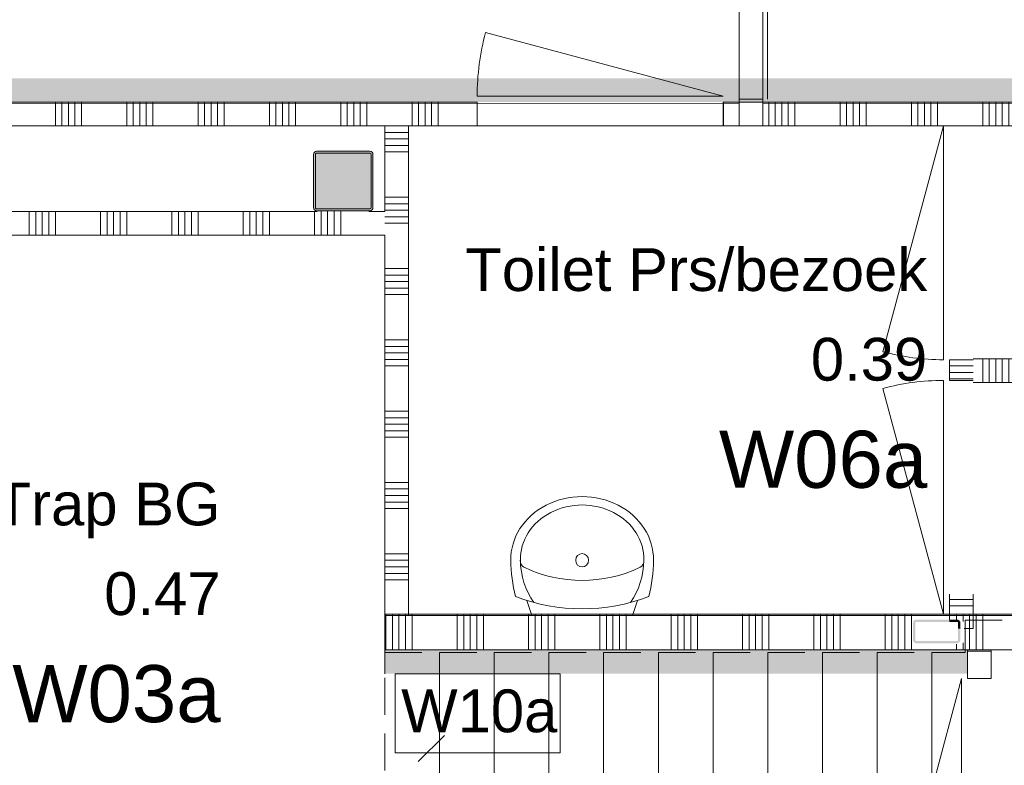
# Model space of a CAD drawing. Header units: millimetres. Extents: x -850 to 154668, y -80411 to 71019.
# Tile 74 of 236: x 44250 to 48391, y 23520 to 26657. Entities that reach past the tile are written whole.
import ezdxf
from ezdxf.enums import TextEntityAlignment as Align

# ---------------------------------------------------------------- set-up
doc = ezdxf.new("R2010")
doc.units = ezdxf.units.MM
doc.header["$MEASUREMENT"] = 0
doc.linetypes.add('B0701', pattern=[234.119993, 155.999994, -78.119999])
for name, color, linetype in [('Info Wandafwerking aanduiding', 7, 'Continuous'), ('Info Wandafwerking aanduiding Doorsnede-arcering', 7, 'Continuous'), ('New_# trashcan Laagscheidingslijnen', 7, 'Continuous'), ('New_22 C Binnenwanden', 7, 'Continuous'), ('New_22 C Binnenwanden Deuren', 7, 'Continuous'), ('New_22 C Binnenwanden Doorsnede-arcering', 7, 'Continuous'), ('New_22 NC Binnenwanden', 7, 'Continuous'), ('New_22 NC Binnenwanden Deuren', 7, 'Continuous'), ('New_22 NC Binnenwanden Doorsnede-arcering', 7, 'Continuous'), ('New_22 NC Binnenwanden Laagscheidingslijnen', 7, 'Continuous'), ('New_24 Trappen', 7, 'Continuous'), ('New_45 Plafonds', 7, 'Continuous'), ('New_74 Sanitair', 7, 'Continuous'), ('New_Z Ruimtefuncties', 7, 'Continuous'), ('New_Z Ruimtefuncties Zone omranding', 7, 'Continuous'), ('New_Z Ruimtefuncties Zone tekst', 7, 'Continuous'), ('S-COLS-____-OTLN.RVT S', 7, 'Continuous'), ('S-COLS-____-OTLN.RVT S 2D arcering', 7, 'Continuous'), ('S-COLS-____-OTLN.RVT S Doorsnede-arcering', 7, 'Continuous')]:
    doc.layers.add(name, color=color, linetype=linetype)
doc.styles.add('GENERATED_STYLE_1', font='arial.ttf')
doc.styles.add('GENERATED_STYLE_2', font='arial.ttf')
doc.linetypes.add('Regenwater', pattern='A,0,[1,UO-720 _wandafwerkingen BG_2022-06-211.Shx,S=11.404762,R=0,X=0,Y=0.005006],-1499.5,0', length=1499.5)

# ---------------------------------------------------------------- blocks, each defined once
blk = doc.blocks.new('*X185')
at = {"layer": 'New_22 NC Binnenwanden Doorsnede-arcering', "color": 254, "linetype": 'Continuous', "lineweight": 0, "true_color": 0xe9ebeb}
for p, q in [((48261.1, 22609.7), (48335.9, 22609.7)), ((48288.6, 22582.3), (48335.9, 22582.3)), ((48316, 22554.9), (48335.9, 22554.9))]:
    blk.add_line(p, q, dxfattribs=at)
blk = doc.blocks.new('*X186')
at = {"layer": 'New_22 NC Binnenwanden Doorsnede-arcering', "color": 254, "linetype": 'Continuous', "lineweight": 0, "true_color": 0xe9ebeb}
for p, q in [((48235.9, 22827.4), (48335.9, 22827.4)), ((48235.9, 22800), (48335.9, 22800))]:
    blk.add_line(p, q, dxfattribs=at)
blk = doc.blocks.new('*X187')
at = {"layer": 'New_22 NC Binnenwanden Doorsnede-arcering', "color": 254, "linetype": 'Continuous', "lineweight": 0, "true_color": 0xe9ebeb}
blk.add_line((48235.9, 24000), (48335.9, 24000), dxfattribs=at)
blk = doc.blocks.new('D1 22')
at = {"layer": 'New_22 NC Binnenwanden Deuren', "color": 1, "linetype": 'Continuous', "lineweight": 0}
for q in [(-481.8, 267.6), (-517, 0)]:
    blk.add_line((517, 0), q, dxfattribs=at)
at = {"layer": 'New_22 NC Binnenwanden Deuren', "color": 7, "linetype": 'Continuous', "lineweight": 0}
for p, q in [((-517, -25), (-517, -125)), ((-517, -25), (-517, -125)), ((517, -25), (517, -125)), ((517, -25), (517, -125))]:
    blk.add_line(p, q, dxfattribs=at)
at = {"layer": 'New_22 NC Binnenwanden Deuren', "color": 1, "linetype": 'Continuous', "lineweight": 0}
blk.add_arc((517, 0), 1034, 165, 180, dxfattribs=at)
blk = doc.blocks.new('*X189')
at = {"layer": 'New_22 NC Binnenwanden Doorsnede-arcering', "color": 254, "linetype": 'Continuous', "lineweight": 0, "true_color": 0xe9ebeb}
for p, q in [((48235.9, 22609.7), (48261.1, 22609.7)), ((48235.9, 22582.3), (48288.6, 22582.3)), ((48235.9, 22554.9), (48316, 22554.9))]:
    blk.add_line(p, q, dxfattribs=at)
blk = doc.blocks.new('Wall_39_1', base_point=(48235.9, 24005))
at = {"layer": 'New_22 NC Binnenwanden', "color": 8, "linetype": 'Continuous', "lineweight": 0, "true_color": 0x778488}
for p, q in [((48235.9, 23885), (48335.9, 23885)), ((48235.9, 22851), (48335.9, 22851))]:
    blk.add_line(p, q, dxfattribs=at)
at = {"layer": 'New_22 NC Binnenwanden', "color": 8, "linetype": 'Continuous', "lineweight": 0, "true_color": 0x778488, "flags": 128}
for points in [[(48235.9, 24005), (48235.9, 23885)], [(48335.9, 24005), (48235.9, 24005)], [(48335.9, 23885), (48335.9, 24005)], [(48235.9, 22851), (48235.9, 22635)], [(48335.9, 22535), (48335.9, 22851)], [(48335.9, 22535), (48235.9, 22535)]]:
    blk.add_lwpolyline(points, dxfattribs=at)
at = {"layer": 'New_22 NC Binnenwanden', "color": 8, "lineweight": 0, "true_color": 0x778488}
for name in ['*X187', '*X186', '*X189', '*X185']:
    blk.add_blockref(name, (0, 0), dxfattribs=at)
at = {"layer": 'New_22 NC Binnenwanden Deuren', "color": 1, "linetype": 'Continuous', "lineweight": 0, "zscale": 1000, "rotation": 90}
blk.add_blockref('D1 22', (48210.9, 23368), dxfattribs=at)
blk = doc.blocks.new('Stair_7_1')
at = {"layer": 'New_24 Trappen', "color": 7, "linetype": 'B0701', "lineweight": 0}
for p, q in [((48225.9, 23995), (48225.8, 24130)), ((48225.8, 24130), (48876.4, 24130)), ((48876.4, 24130), (48876.4, 23995)), ((45785.9, 22795.6), (45785.9, 23995.1)), ((45785.9, 23995.1), (46015.9, 23995.1)), ((46015.9, 22795.6), (46015.9, 23995.1)), ((46015.9, 23995.1), (46245.9, 23995.1)), ((46015.9, 23995.1), (46015.9, 22795.6)), ((46245.9, 22795.5), (46245.9, 23995.1)), ((46245.9, 23995.1), (46475.9, 23995.1)), ((46245.9, 23995.1), (46245.9, 22795.5)), ((46475.9, 22795.5), (46475.9, 23995.1)), ((46475.9, 23995.1), (46705.9, 23995.1)), ((46475.9, 23995.1), (46475.9, 22795.5)), ((46705.9, 22795.5), (46705.9, 23995.1)), ((46705.9, 23995.1), (46935.9, 23995.1)), ((46705.9, 23995.1), (46705.9, 22795.5)), ((46935.9, 22795.5), (46935.9, 23995.1)), ((46935.9, 23995.1), (47165.9, 23995.1)), ((46935.9, 23995.1), (46935.9, 22795.5)), ((47165.9, 22795.5), (47165.9, 23995.1)), ((47165.9, 23995.1), (47395.9, 23995)), ((47165.9, 23995.1), (47165.9, 22795.5)), ((47395.9, 22795.5), (47395.9, 23995)), ((47395.9, 23995), (47625.9, 23995)), ((47395.9, 23995), (47395.9, 22795.5)), ((47625.9, 22795.5), (47625.9, 23995)), ((47625.9, 23995), (47855.9, 23995)), ((47625.9, 23995), (47625.9, 22795.5)), ((47855.9, 22795.5), (47855.9, 23995)), ((47855.9, 23995), (48085.9, 23995)), ((47855.9, 23995), (47855.9, 22795.5)), ((48085.9, 22795.5), (48085.9, 23995)), ((48085.9, 23995), (48225.9, 23995)), ((48085.9, 23995), (48085.9, 22795.5)), ((48876.4, 23995), (49119.6, 23995)), ((46035.9, 23645.6), (45785.9, 23395.6)), ((46015.9, 23395.6), (45785.9, 23395.6)), ((45785.9, 23395.6), (46035.9, 23145.6)), ((48085.9, 23395.5), (46015.9, 23395.6)), ((48825.9, 23395.4), (48085.9, 23395.5)), ((48825.8, 22045), (48825.9, 23395.4)), ((49500, 23215), (49500, 21445)), ((46015.9, 22795.6), (45785.9, 22795.6)), ((46245.9, 22795.5), (46015.9, 22795.6)), ((46475.9, 22795.5), (46245.9, 22795.5)), ((46705.9, 22795.5), (46475.9, 22795.5)), ((46935.9, 22795.5), (46705.9, 22795.5)), ((47165.9, 22795.5), (46935.9, 22795.5)), ((47395.9, 22795.5), (47165.9, 22795.5)), ((47625.9, 22795.5), (47395.9, 22795.5)), ((47855.9, 22795.5), (47625.9, 22795.5)), ((48085.9, 22795.5), (47855.9, 22795.5)), ((48225.9, 22795.5), (48085.9, 22795.5)), ((48225.9, 22645), (48225.9, 22795.5)), ((47395.9, 21445), (47855.9, 22645)), ((47503, 21445), (47963, 22645)), ((47963, 22645), (48085.9, 22645)), ((48085.9, 22645), (48085.9, 21445)), ((48085.9, 21445), (48085.9, 22645)), ((48085.9, 22645), (48225.9, 22645)), ((47855.9, 22365.6), (47855.9, 21445)), ((47855.9, 21445), (47855.9, 22365.6)), ((47733, 22045), (48085.9, 22045)), ((48085.9, 22045), (48825.8, 22045)), ((47625.9, 21765.6), (47625.9, 21445)), ((47625.9, 21445), (47625.9, 21765.6)), ((47625.9, 21445), (47503, 21445)), ((47855.9, 21445), (47625.9, 21445)), ((48085.9, 21445), (47855.9, 21445)), ((48225.8, 21445), (48085.9, 21445)), ((48225.8, 21310), (48225.8, 21445)), ((49500, 21445), (49280, 21445)), ((49280, 21445), (49280, 21310)), ((49280, 21310), (48225.8, 21310))]:
    blk.add_line(p, q, dxfattribs=at)
at = {"layer": 'New_24 Trappen', "color": 7, "linetype": 'Continuous', "lineweight": 0}
for p, q in [((45785.9, 21445), (45785.9, 22645)), ((45785.9, 22645), (47855.9, 22645)), ((45785.9, 21445), (45785.9, 22645)), ((45785.9, 22645), (46015.9, 22645)), ((46015.9, 22645), (46015.9, 21445)), ((46015.9, 21445), (46015.9, 22645)), ((46015.9, 22645), (46245.9, 22645)), ((46245.9, 22645), (46245.9, 21445)), ((46245.9, 21445), (46245.9, 22645)), ((46245.9, 22645), (46475.9, 22645)), ((46475.9, 22645), (46475.9, 21445)), ((46475.9, 21445), (46475.9, 22645)), ((46475.9, 22645), (46705.9, 22645)), ((46705.9, 22645), (46705.9, 21445)), ((46705.9, 21445), (46705.9, 22645)), ((46705.9, 22645), (46935.9, 22645)), ((46935.9, 22645), (46935.9, 21445)), ((46935.9, 21445), (46935.9, 22645)), ((46935.9, 22645), (47165.9, 22645)), ((47165.9, 22645), (47165.9, 21445)), ((47165.9, 21445), (47165.9, 22645)), ((47165.9, 22645), (47395.9, 22645)), ((47395.9, 22645), (47395.9, 21445)), ((47395.9, 21445), (47395.9, 22645)), ((47395.9, 22645), (47625.9, 22645)), ((47625.9, 22645), (47625.9, 22045)), ((47625.9, 22045), (47625.9, 22645)), ((47625.9, 22645), (47855.9, 22645)), ((47625.9, 22045), (47375.9, 22295)), ((45785.9, 22045), (46015.9, 22045)), ((46015.9, 22045), (47625.9, 22045)), ((47375.9, 21795), (47625.9, 22045)), ((47395.9, 21445), (45785.9, 21445)), ((46015.9, 21445), (45785.9, 21445)), ((46245.9, 21445), (46015.9, 21445)), ((46475.9, 21445), (46245.9, 21445)), ((46705.9, 21445), (46475.9, 21445)), ((46935.9, 21445), (46705.9, 21445)), ((47165.9, 21445), (46935.9, 21445)), ((47395.9, 21445), (47165.9, 21445))]:
    blk.add_line(p, q, dxfattribs=at)
at = {"layer": 'New_24 Trappen', "color": 7, "linetype": 'B0701', "lineweight": 0}
for centre, radius, start, end in [((48510.1, 23215), 989.9, 0, 51.9947), ((47733, 22045), 75, 89.9976, 269.9976), ((47733, 22045), 75, 269.9976, 89.9976)]:
    blk.add_arc(centre, radius, start, end, dxfattribs=at)
at = {"layer": 'New_24 Trappen', "color": 7, "linetype": 'Continuous', "lineweight": 0}
for start, end in [(89.9976, 269.9976), (269.9976, 89.9976)]:
    blk.add_arc((45785.9, 22045), 75, start, end, dxfattribs=at)
blk = doc.blocks.new('*X1402')
at = {"layer": 'New_22 NC Binnenwanden Doorsnede-arcering', "color": 254, "linetype": 'Continuous', "lineweight": 0, "true_color": 0xe9ebeb}
for p, q in [((48260, 25200), (48160, 25200)), ((48260, 25172.6), (48160, 25172.6)), ((48260, 25145.1), (48160, 25145.1))]:
    blk.add_line(p, q, dxfattribs=at)
blk = doc.blocks.new('D1 22_11')
at = {"layer": 'New_22 NC Binnenwanden Deuren', "color": 1, "linetype": 'Continuous', "lineweight": 0}
for q in [(-458.5, 254.7), (-492, 0)]:
    blk.add_line((492, 0), q, dxfattribs=at)
at = {"layer": 'New_22 NC Binnenwanden Deuren', "color": 7, "linetype": 'Continuous', "lineweight": 0}
for p, q in [((-492, -25), (-492, -125)), ((-492, -25), (-492, -125)), ((492, -25), (492, -125)), ((492, -25), (492, -125))]:
    blk.add_line(p, q, dxfattribs=at)
at = {"layer": 'New_22 NC Binnenwanden Deuren', "color": 1, "linetype": 'Continuous', "lineweight": 0}
blk.add_arc((492, 0), 984, 165, 180, dxfattribs=at)
blk = doc.blocks.new('*X1406')
at = {"layer": 'New_22 NC Binnenwanden Doorsnede-arcering', "color": 254, "linetype": 'Continuous', "lineweight": 0, "true_color": 0xe9ebeb}
for p, q in [((48260, 24217.7), (48160, 24217.7)), ((48260, 24190.3), (48160, 24190.3))]:
    blk.add_line(p, q, dxfattribs=at)
blk = doc.blocks.new('Wall_235_1', base_point=(48160, 26048.8))
at = {"layer": 'New_# trashcan Laagscheidingslijnen', "color": 8, "linetype": 'Continuous', "lineweight": 0, "true_color": 0x778488}
for p, q in [((48160, 24239.4), (48160, 24139.4)), ((48260, 24139.4), (48260, 24239.4))]:
    blk.add_line(p, q, dxfattribs=at)
at = {"layer": 'New_22 NC Binnenwanden', "color": 8, "linetype": 'Continuous', "lineweight": 0, "true_color": 0x778488}
for p, q in [((48160, 26210), (48260, 26210)), ((48160, 25226), (48260, 25226)), ((48160, 25139), (48260, 25139)), ((48160, 24155), (48260, 24155))]:
    blk.add_line(p, q, dxfattribs=at)
at = {"layer": 'New_22 NC Binnenwanden', "color": 8, "linetype": 'Continuous', "lineweight": 0, "true_color": 0x778488, "flags": 128}
for points in [[(48160, 25226), (48160, 25139)], [(48160, 24139.4), (48160, 24133)], [(48260, 24095), (48260, 24139.4)], [(48206.4, 24095), (48206.9, 24095)], [(48221.9, 24095), (48260, 24095)]]:
    blk.add_lwpolyline(points, dxfattribs=at)
at = {"layer": 'New_22 NC Binnenwanden', "color": 8, "lineweight": 0, "true_color": 0x778488}
for name in ['*X1402', '*X1406']:
    blk.add_blockref(name, (0, 0), dxfattribs=at)
at = {"layer": 'New_22 NC Binnenwanden Deuren', "color": 1, "linetype": 'Continuous', "lineweight": 0, "zscale": 1000, "rotation": 90}
blk.add_blockref('D1 22_11', (48135, 25718), dxfattribs=at)
at = {"layer": 'New_22 NC Binnenwanden Deuren', "color": 1, "linetype": 'Continuous', "lineweight": 0, "xscale": -1, "zscale": 1000, "rotation": 90}
blk.add_blockref('D1 22_11', (48135, 24647), dxfattribs=at)
blk = doc.blocks.new('*X1408')
at = {"layer": 'New_22 NC Binnenwanden Doorsnede-arcering', "color": 254, "linetype": 'Continuous', "lineweight": 0, "true_color": 0xe9ebeb}
for p, q in [((48300, 25230), (48300, 25130)), ((48327.4, 25230), (48327.4, 25130)), ((48354.9, 25230), (48354.9, 25130)), ((48382.3, 25230), (48382.3, 25130)), ((48409.7, 25230), (48409.7, 25130)), ((48600, 25230), (48600, 25130)), ((48627.4, 25230), (48627.4, 25130)), ((48654.9, 25230), (48654.9, 25130)), ((48682.3, 25230), (48682.3, 25130)), ((48709.7, 25230), (48709.7, 25130)), ((48900, 25230), (48900, 25130)), ((48927.4, 25230), (48927.4, 25130)), ((48954.9, 25230), (48954.9, 25130)), ((48982.3, 25230), (48982.3, 25130)), ((49009.7, 25230), (49009.7, 25130)), ((49200, 25230), (49200, 25130)), ((49227.4, 25230), (49227.4, 25130)), ((49254.9, 25230), (49254.9, 25130)), ((49282.3, 25230), (49282.3, 25130)), ((49309.7, 25230), (49309.7, 25130))]:
    blk.add_line(p, q, dxfattribs=at)
blk = doc.blocks.new('*X1409')
at = {"layer": 'New_22 NC Binnenwanden Doorsnede-arcering', "color": 254, "linetype": 'Continuous', "lineweight": 0, "true_color": 0xe9ebeb}
blk.add_line((49500, 25230), (49500, 25130), dxfattribs=at)
blk = doc.blocks.new('Wall_236_1', base_point=(48160, 25180))
at = {"layer": 'New_# trashcan Laagscheidingslijnen', "color": 8, "linetype": 'Continuous', "lineweight": 0, "true_color": 0x778488}
for p, q in [((49467.5, 25230), (49367.5, 25230)), ((49367.5, 25130), (49467.5, 25130))]:
    blk.add_line(p, q, dxfattribs=at)
at = {"layer": 'New_22 NC Binnenwanden', "color": 8, "linetype": 'Continuous', "lineweight": 0, "true_color": 0x778488, "flags": 128}
for points in [[(49367.5, 25230), (48260, 25230)], [(49510, 25230), (49467.5, 25230)], [(49510, 25130), (49510, 25230)], [(48260, 25130), (49367.5, 25130)], [(49467.5, 25130), (49510, 25130)]]:
    blk.add_lwpolyline(points, dxfattribs=at)
at = {"layer": 'New_22 NC Binnenwanden', "color": 8, "lineweight": 0, "true_color": 0x778488}
for name in ['*X1408', '*X1409']:
    blk.add_blockref(name, (0, 0), dxfattribs=at)
blk = doc.blocks.new('Wall_402_1', base_point=(48235.9, 24005))
at = {"layer": 'Info Wandafwerking aanduiding Doorsnede-arcering', "linetype": 'Continuous', "lineweight": 0, "true_color": 0xd21034}
blk.add_hatch(color=242, dxfattribs=at).paths.add_polyline_path([(48235.9, 24005), (45785.4, 24005), (45785.4, 23905), (48235.9, 23905)])
at = {"layer": 'Info Wandafwerking aanduiding', "color": 9, "linetype": 'Continuous', "lineweight": 0, "flags": 128}
for points in [[(45785.4, 23905), (45785.4, 24005)], [(48235.9, 23905), (48235.9, 24005)]]:
    blk.add_lwpolyline(points, dxfattribs=at)
blk = doc.blocks.new('Wall_445_1', base_point=(61261, 26310))
at = {"layer": 'Info Wandafwerking aanduiding Doorsnede-arcering', "linetype": 'Continuous', "lineweight": 0}
blk.add_hatch(color=1, dxfattribs=at).paths.add_polyline_path([(61261, 26410), (29780, 26410), (29780, 26310), (61261, 26310)])
blk = doc.blocks.new('Column_12_1', base_point=(48106.4, 24083))
at = {"layer": 'S-COLS-____-OTLN.RVT S Doorsnede-arcering', "linetype": 'Continuous', "lineweight": 0, "true_color": 0x778488}
for points in [[(48006.4, 24118), (48006.4, 24048, 0.414214), (48021.4, 24033), (48191.4, 24033, 0.414214), (48206.4, 24048), (48206.4, 24095), (48196.4, 24095), (48196.4, 24048, -0.414214), (48191.4, 24043), (48021.4, 24043, -0.414214), (48016.4, 24048), (48016.4, 24118, -0.414214), (48021.4, 24123), (48160, 24123), (48160, 24133), (48021.4, 24133, 0.414214)], [(48160, 24133), (48160, 24123), (48191.4, 24123, -0.414214), (48196.4, 24118), (48196.4, 24095), (48206.4, 24095), (48206.4, 24118, 0.414214), (48191.4, 24133)]]:
    blk.add_hatch(color=8, dxfattribs=at).paths.add_polyline_path(points)
blk = doc.blocks.new('Wasbak 2 22 KM')
at = {"layer": 'New_74 Sanitair', "color": 1, "linetype": 'Continuous', "lineweight": 0}
for p, q in [((-212.2, 0), (-233.1, -63.4)), ((212.2, 0), (-212.2, 0)), ((212.2, 0), (233.1, -63.4))]:
    blk.add_line(p, q, dxfattribs=at)
for centre, major_axis, ratio, start_param, end_param in [((0, -1041.4), (0, 1013), 0.882121, 5.964482, 6.601889), ((166.6, -232.4), (0, 528.9), 0.882121, 1.277244, 1.570796), ((0, -238.1), (0, 294.7), 0.882121, 0.900825, 1.551564), ((0, -238.1), (0, 294.7), 0.882121, 4.731621, 5.38236), ((-166.6, -232.4), (0, 528.9), 0.882121, 4.712389, 5.005942), ((0, -869.9), (0, 722.5), 0.882121, 5.889409, 6.676962), ((-230, -232.4), (0, 34), 0.882121, 0.507228, 1.570796), ((230, -232.4), (0, 34), 0.882121, 4.712389, 5.775958), ((0, -236.8), (300, 0), 0.877396, 3.124925, 6.299853), ((0, -236.8), (260, 0), 0.877396, 3.122361, 6.302417)]:
    blk.add_ellipse(centre, major_axis=major_axis, ratio=ratio, start_param=start_param, end_param=end_param, dxfattribs=at)
blk.add_ellipse((0, -232.4), major_axis=(0, 28.2), ratio=0.946667, dxfattribs=at)
blk = doc.blocks.new('Column 75[75]_1', base_point=(0.5, 3))
at = {"layer": 'S-COLS-____-OTLN.RVT S 2D arcering', "linetype": 'Continuous', "lineweight": 0, "true_color": 0x778488}
h = blk.add_hatch(color=8, dxfattribs=at)
h.paths.add_polyline_path([(45485.5, 25866), (45486.5, 25861), (45489.3, 25856.8), (45493.5, 25853.9), (45498.5, 25853), (45722.5, 25853), (45727.5, 25853.9), (45731.7, 25856.8), (45734.5, 25861), (45735.5, 25866), (45735.5, 26090), (45734.5, 26094.9), (45731.7, 26099.1), (45727.5, 26102), (45722.5, 26103), (45498.5, 26103), (45493.5, 26102), (45489.3, 26099.1), (45486.5, 26094.9), (45485.5, 26090)])
h.paths.add_polyline_path([(45722.5, 25861), (45498.5, 25861), (45496.6, 25861.3), (45495, 25862.4), (45493.9, 25864), (45493.5, 25866), (45493.5, 26090), (45493.9, 26091.9), (45495, 26093.5), (45496.6, 26094.6), (45498.5, 26095), (45722.5, 26095), (45724.4, 26094.6), (45726.1, 26093.5), (45727.1, 26091.9), (45727.5, 26090), (45727.5, 25866), (45727.1, 25864), (45726.1, 25862.4), (45724.4, 25861.3)], flags=0)
blk.add_hatch(color=8, dxfattribs=at).paths.add_polyline_path([(45722.5, 26095), (45498.5, 26095), (45496.6, 26094.6), (45495, 26093.5), (45493.9, 26091.9), (45493.5, 26090), (45493.5, 25866), (45493.9, 25864), (45495, 25862.4), (45496.6, 25861.3), (45498.5, 25861), (45722.5, 25861), (45724.4, 25861.3), (45726.1, 25862.4), (45727.1, 25864), (45727.5, 25866), (45727.5, 26090), (45727.1, 26091.9), (45726.1, 26093.5), (45724.4, 26094.6)])
at = {"layer": 'S-COLS-____-OTLN.RVT S', "color": 1, "linetype": 'Continuous', "lineweight": 0}
for p, q in [((45486.5, 26094.9), (45485.5, 26090)), ((45485.5, 26090), (45485.5, 25866)), ((45489.3, 26099.1), (45486.5, 26094.9)), ((45493.5, 26102), (45489.3, 26099.1)), ((45498.5, 26103), (45493.5, 26102)), ((45493.5, 26090), (45493.9, 26091.9)), ((45493.5, 25866), (45493.5, 26090)), ((45493.9, 26091.9), (45495, 26093.5)), ((45495, 26093.5), (45496.6, 26094.6)), ((45496.6, 26094.6), (45498.5, 26095)), ((45722.5, 26103), (45498.5, 26103)), ((45498.5, 26095), (45722.5, 26095)), ((45727.5, 26102), (45722.5, 26103)), ((45722.5, 26095), (45724.4, 26094.6)), ((45724.4, 26094.6), (45726.1, 26093.5)), ((45726.1, 26093.5), (45727.1, 26091.9)), ((45727.1, 26091.9), (45727.5, 26090)), ((45731.7, 26099.1), (45727.5, 26102)), ((45727.5, 26090), (45727.5, 25866)), ((45734.5, 26094.9), (45731.7, 26099.1)), ((45735.5, 26090), (45734.5, 26094.9)), ((45735.5, 25866), (45735.5, 26090)), ((45485.5, 25866), (45486.5, 25861)), ((45486.5, 25861), (45489.3, 25856.8)), ((45489.3, 25856.8), (45493.5, 25853.9)), ((45493.9, 25864), (45493.5, 25866)), ((45493.5, 25853.9), (45498.5, 25853)), ((45495, 25862.4), (45493.9, 25864)), ((45496.6, 25861.3), (45495, 25862.4)), ((45498.5, 25861), (45496.6, 25861.3)), ((45722.5, 25861), (45498.5, 25861)), ((45498.5, 25853), (45722.5, 25853)), ((45724.4, 25861.3), (45722.5, 25861)), ((45722.5, 25853), (45727.5, 25853.9)), ((45726.1, 25862.4), (45724.4, 25861.3)), ((45727.1, 25864), (45726.1, 25862.4)), ((45727.5, 25866), (45727.1, 25864)), ((45727.5, 25853.9), (45731.7, 25856.8)), ((45731.7, 25856.8), (45734.5, 25861)), ((45734.5, 25861), (45735.5, 25866))]:
    blk.add_line(p, q, dxfattribs=at)
blk = doc.blocks.new('*X2989')
at = {"layer": 'New_22 NC Binnenwanden Doorsnede-arcering', "color": 254, "linetype": 'Continuous', "lineweight": 0, "true_color": 0xe9ebeb}
for p, q in [((43882.3, 26310), (43882.3, 26210)), ((43909.7, 26310), (43909.7, 26210)), ((44100, 26310), (44100, 26210)), ((44127.4, 26310), (44127.4, 26210)), ((44154.9, 26310), (44154.9, 26210)), ((44182.3, 26310), (44182.3, 26210)), ((44209.7, 26310), (44209.7, 26210)), ((44400, 26310), (44400, 26210)), ((44427.4, 26310), (44427.4, 26210)), ((44454.9, 26310), (44454.9, 26210)), ((44482.3, 26310), (44482.3, 26210)), ((44509.7, 26310), (44509.7, 26210)), ((44700, 26310), (44700, 26210)), ((44727.4, 26310), (44727.4, 26210)), ((44754.9, 26310), (44754.9, 26210)), ((44782.3, 26310), (44782.3, 26210)), ((44809.7, 26310), (44809.7, 26210)), ((45000, 26310), (45000, 26210)), ((45027.4, 26310), (45027.4, 26210)), ((45054.9, 26310), (45054.9, 26210)), ((45082.3, 26310), (45082.3, 26210)), ((45109.7, 26310), (45109.7, 26210)), ((45300, 26310), (45300, 26210)), ((45327.4, 26310), (45327.4, 26210)), ((45354.9, 26310), (45354.9, 26210)), ((45382.3, 26310), (45382.3, 26210)), ((45409.7, 26310), (45409.7, 26210)), ((45600, 26310), (45600, 26210)), ((45627.4, 26310), (45627.4, 26210)), ((45654.9, 26310), (45654.9, 26210)), ((45682.3, 26310), (45682.3, 26210)), ((45709.7, 26310), (45709.7, 26210)), ((45900, 26310), (45900, 26210)), ((45927.4, 26310), (45927.4, 26210)), ((45954.9, 26310), (45954.9, 26210)), ((45982.3, 26310), (45982.3, 26210)), ((46009.7, 26310), (46009.7, 26210))]:
    blk.add_line(p, q, dxfattribs=at)
blk = doc.blocks.new('*X2990')
at = {"layer": 'New_22 NC Binnenwanden Doorsnede-arcering', "color": 254, "linetype": 'Continuous', "lineweight": 0, "true_color": 0xe9ebeb}
for p, q in [((47209.7, 26310), (47209.7, 26210)), ((47400, 26310), (47400, 26210)), ((47427.4, 26310), (47427.4, 26210)), ((47454.9, 26310), (47454.9, 26210)), ((47482.3, 26310), (47482.3, 26210)), ((47509.7, 26310), (47509.7, 26210)), ((47700, 26310), (47700, 26210)), ((47727.4, 26310), (47727.4, 26210)), ((47754.9, 26310), (47754.9, 26210)), ((47782.3, 26310), (47782.3, 26210)), ((47809.7, 26310), (47809.7, 26210)), ((48000, 26310), (48000, 26210)), ((48027.4, 26310), (48027.4, 26210)), ((48054.9, 26310), (48054.9, 26210)), ((48082.3, 26310), (48082.3, 26210)), ((48109.7, 26310), (48109.7, 26210)), ((48300, 26310), (48300, 26210)), ((48327.4, 26310), (48327.4, 26210)), ((48354.9, 26310), (48354.9, 26210)), ((48382.3, 26310), (48382.3, 26210)), ((48409.7, 26310), (48409.7, 26210)), ((48600, 26310), (48600, 26210)), ((48627.4, 26310), (48627.4, 26210)), ((48654.9, 26310), (48654.9, 26210)), ((48682.3, 26310), (48682.3, 26210)), ((48709.7, 26310), (48709.7, 26210)), ((48900, 26310), (48900, 26210)), ((48927.4, 26310), (48927.4, 26210)), ((48954.9, 26310), (48954.9, 26210)), ((48982.3, 26310), (48982.3, 26210)), ((49009.7, 26310), (49009.7, 26210)), ((49200, 26310), (49200, 26210)), ((49227.4, 26310), (49227.4, 26210)), ((49254.9, 26310), (49254.9, 26210)), ((49282.3, 26310), (49282.3, 26210)), ((49309.7, 26310), (49309.7, 26210)), ((49500, 26310), (49500, 26210)), ((49527.4, 26310), (49527.4, 26210)), ((49554.9, 26310), (49554.9, 26210)), ((49582.3, 26310), (49582.3, 26210)), ((49609.7, 26310), (49609.7, 26210)), ((49800, 26310), (49800, 26210)), ((49827.4, 26310), (49827.4, 26210)), ((49854.9, 26310), (49854.9, 26210)), ((49882.3, 26310), (49882.3, 26210))]:
    blk.add_line(p, q, dxfattribs=at)
blk = doc.blocks.new('Wall_624_1', base_point=(61160, 26210))
at = {"layer": 'New_22 NC Binnenwanden', "color": 8, "linetype": 'Continuous', "lineweight": 0, "true_color": 0x778488}
for p, q in [((46174, 26310), (46174, 26210)), ((47208, 26310), (47208, 26210))]:
    blk.add_line(p, q, dxfattribs=at)
at = {"layer": 'New_22 NC Binnenwanden', "color": 8, "linetype": 'Continuous', "lineweight": 0, "true_color": 0x778488, "flags": 128}
for points in [[(46174, 26310), (43863.5, 26310)], [(49898.1, 26310), (47208, 26310)], [(43975, 26210), (45785.4, 26210)], [(45885.4, 26210), (46174, 26210)], [(47208, 26210), (49898.1, 26210)]]:
    blk.add_lwpolyline(points, dxfattribs=at)
at = {"layer": 'New_22 NC Binnenwanden', "color": 8, "lineweight": 0, "true_color": 0x778488}
for name in ['*X2989', '*X2990']:
    blk.add_blockref(name, (0, 0), dxfattribs=at)
at = {"layer": 'New_22 NC Binnenwanden Deuren', "color": 1, "linetype": 'Continuous', "lineweight": 0, "zscale": 1000}
blk.add_blockref('D1 22', (46691, 26335), dxfattribs=at)
blk = doc.blocks.new('*X3009')
at = {"layer": 'New_22 NC Binnenwanden Doorsnede-arcering', "color": 254, "linetype": 'Continuous', "lineweight": 0, "true_color": 0xe9ebeb}
for p, q in [((45785.4, 26209.7), (45885.4, 26209.7)), ((45785.4, 26182.3), (45885.4, 26182.3)), ((45785.4, 26154.9), (45885.4, 26154.9)), ((45785.4, 26127.4), (45885.4, 26127.4)), ((45785.4, 26100), (45885.4, 26100)), ((45785.4, 25909.7), (45885.4, 25909.7)), ((45785.4, 25882.3), (45885.4, 25882.3)), ((45785.4, 25854.9), (45885.4, 25854.9)), ((45785.4, 25827.4), (45885.4, 25827.4)), ((45785.4, 25800), (45885.4, 25800)), ((45785.4, 25609.7), (45885.4, 25609.7)), ((45785.4, 25582.3), (45885.4, 25582.3)), ((45785.4, 25554.9), (45885.4, 25554.9)), ((45785.4, 25527.4), (45885.4, 25527.4)), ((45785.4, 25500), (45885.4, 25500)), ((45785.4, 25309.7), (45885.4, 25309.7)), ((45785.4, 25282.3), (45885.4, 25282.3)), ((45785.4, 25254.9), (45885.4, 25254.9)), ((45785.4, 25227.4), (45885.4, 25227.4)), ((45785.4, 25200), (45885.4, 25200)), ((45785.4, 25009.7), (45885.4, 25009.7)), ((45785.4, 24982.3), (45885.4, 24982.3)), ((45785.4, 24954.9), (45885.4, 24954.9)), ((45785.4, 24927.4), (45885.4, 24927.4)), ((45785.4, 24900), (45885.4, 24900)), ((45785.4, 24709.7), (45885.4, 24709.7)), ((45785.4, 24682.3), (45885.4, 24682.3)), ((45785.4, 24654.9), (45885.4, 24654.9)), ((45785.4, 24627.4), (45885.4, 24627.4)), ((45785.4, 24600), (45885.4, 24600)), ((45785.4, 24409.7), (45885.4, 24409.7)), ((45785.4, 24382.3), (45885.4, 24382.3)), ((45785.4, 24354.9), (45885.4, 24354.9)), ((45785.4, 24327.4), (45885.4, 24327.4)), ((45785.4, 24300), (45885.4, 24300))]:
    blk.add_line(p, q, dxfattribs=at)
blk = doc.blocks.new('Wall_627_1', base_point=(45785.4, 26210))
at = {"layer": 'New_22 NC Binnenwanden', "color": 8, "linetype": 'Continuous', "lineweight": 0, "true_color": 0x778488, "flags": 128}
for points in [[(45785.4, 26210), (45785.4, 25850)], [(45885.4, 24150), (45885.4, 26210)], [(45785.4, 25750), (45785.4, 24150)], [(45885.4, 24150), (45785.4, 24150)]]:
    blk.add_lwpolyline(points, dxfattribs=at)
at = {"layer": 'New_22 NC Binnenwanden', "color": 8, "lineweight": 0, "true_color": 0x778488}
blk.add_blockref('*X3009', (0, 0), dxfattribs=at)
blk = doc.blocks.new('*X3012')
at = {"layer": 'New_22 NC Binnenwanden Doorsnede-arcering', "color": 254, "linetype": 'Continuous', "lineweight": 0, "true_color": 0xe9ebeb}
for p, q in [((45790.3, 24118.2), (45790.3, 24155)), ((45817.7, 24005), (45817.7, 24155)), ((45845.2, 24005), (45845.2, 24155)), ((45872.6, 24005), (45872.6, 24155)), ((45900, 24005), (45900, 24155)), ((46090.3, 24005), (46090.3, 24155)), ((46117.7, 24005), (46117.7, 24155)), ((46145.2, 24005), (46145.2, 24155)), ((46172.6, 24005), (46172.6, 24155)), ((46200, 24005), (46200, 24155)), ((46390.3, 24005), (46390.3, 24155)), ((46417.7, 24005), (46417.7, 24155)), ((46445.2, 24005), (46445.2, 24155)), ((46472.6, 24005), (46472.6, 24155)), ((46500, 24005), (46500, 24155)), ((46690.3, 24005), (46690.3, 24155)), ((46717.7, 24005), (46717.7, 24155)), ((46745.2, 24005), (46745.2, 24155)), ((46772.6, 24005), (46772.6, 24155)), ((46800, 24005), (46800, 24155)), ((46990.3, 24005), (46990.3, 24155)), ((47017.7, 24005), (47017.7, 24155)), ((47045.2, 24005), (47045.2, 24155)), ((47072.6, 24005), (47072.6, 24155)), ((47100, 24005), (47100, 24155)), ((47290.3, 24005), (47290.3, 24155)), ((47317.7, 24005), (47317.7, 24155)), ((47345.2, 24005), (47345.2, 24155)), ((47372.6, 24005), (47372.6, 24155)), ((47400, 24005), (47400, 24155)), ((47590.3, 24005), (47590.3, 24155)), ((47617.7, 24005), (47617.7, 24155)), ((47645.2, 24005), (47645.2, 24155)), ((47672.6, 24005), (47672.6, 24155)), ((47700, 24005), (47700, 24155)), ((47890.3, 24005), (47890.3, 24155)), ((47917.7, 24005), (47917.7, 24155)), ((47945.2, 24005), (47945.2, 24155)), ((47972.6, 24005), (47972.6, 24155)), ((48000, 24005), (48000, 24155)), ((48190.3, 24133), (48190.3, 24155)), ((48217.7, 24125), (48217.7, 24155)), ((48245.2, 24005), (48245.2, 24155)), ((48272.6, 24005), (48272.6, 24155)), ((48300, 24005), (48300, 24155)), ((48490.3, 24005), (48490.3, 24155)), ((48517.7, 24005), (48517.7, 24155)), ((48545.2, 24005), (48545.2, 24155)), ((48572.6, 24005), (48572.6, 24155)), ((48600, 24005), (48600, 24155)), ((48790.3, 24005), (48790.3, 24155)), ((48817.7, 24005), (48817.7, 24155)), ((48845.2, 24005), (48845.2, 24155)), ((48872.6, 24005), (48872.6, 24155)), ((48900, 24125.9), (48900, 24155)), ((49090.3, 24129.4), (49090.3, 24155)), ((49117.7, 24005), (49117.7, 24155)), ((49145.2, 24127.5), (49145.2, 24155)), ((49172.6, 24130), (49172.6, 24155)), ((49200, 24130), (49200, 24155)), ((49390.3, 24005), (49390.3, 24155)), ((49417.7, 24005), (49417.7, 24155)), ((49445.2, 24005), (49445.2, 24155)), ((49472.6, 24005), (49472.6, 24155)), ((49500, 24005), (49500, 24155)), ((48190.3, 24005), (48190.3, 24030)), ((48217.7, 24005), (48217.7, 24035)), ((48900, 24005), (48900, 24040)), ((49090.3, 24005), (49090.3, 24035.8)), ((49145.2, 24005), (49145.2, 24032.5)), ((49172.6, 24005), (49172.6, 24030)), ((49200, 24005), (49200, 24030))]:
    blk.add_line(p, q, dxfattribs=at)
blk = doc.blocks.new('*X3013')
at = {"layer": 'New_22 NC Binnenwanden Doorsnede-arcering', "color": 254, "linetype": 'Continuous', "lineweight": 0, "true_color": 0xe9ebeb}
blk.add_line((45790.3, 24005), (45790.3, 24118.2), dxfattribs=at)
blk = doc.blocks.new('Wall_628_1', base_point=(45785.4, 24005))
at = {"layer": 'New_22 NC Binnenwanden', "color": 8, "linetype": 'Continuous', "lineweight": 0, "true_color": 0x778488}
blk.add_line((49610, 24005), (49610, 24155), dxfattribs=at)
at = {"layer": 'New_22 NC Binnenwanden', "color": 8, "linetype": 'Continuous', "lineweight": 0, "true_color": 0x778488, "flags": 128}
for points in [[(49510, 24155), (45785.4, 24155)], [(45805.4, 24005), (49510, 24005)]]:
    blk.add_lwpolyline(points, dxfattribs=at)
at = {"layer": 'New_22 NC Binnenwanden Laagscheidingslijnen', "color": 8, "linetype": 'Continuous', "lineweight": 0, "true_color": 0x778488}
for p, q in [((49610, 24155), (49510, 24155)), ((49510, 24005), (49610, 24005))]:
    blk.add_line(p, q, dxfattribs=at)
at = {"layer": 'New_45 Plafonds', "color": 8, "linetype": 'Continuous', "lineweight": 0, "true_color": 0x778488}
blk.add_line((45785.4, 24005), (45805.4, 24005), dxfattribs=at)
at = {"layer": 'New_45 Plafonds', "color": 8, "linetype": 'Continuous', "lineweight": 0, "true_color": 0x778488, "flags": 128}
blk.add_lwpolyline([(45785.4, 24155), (45785.4, 24005)], dxfattribs=at)
at = {"layer": 'New_22 NC Binnenwanden', "color": 8, "lineweight": 0, "true_color": 0x778488}
for name in ['*X3012', '*X3013']:
    blk.add_blockref(name, (0, 0), dxfattribs=at)
blk = doc.blocks.new('*X3020')
at = {"layer": 'New_22 NC Binnenwanden Doorsnede-arcering', "color": 254, "linetype": 'Continuous', "lineweight": 0, "true_color": 0xe9ebeb}
for p, q in [((43990.3, 25750), (43990.3, 25850)), ((44017.7, 25750), (44017.7, 25850)), ((44045.1, 25750), (44045.1, 25850)), ((44072.6, 25750), (44072.6, 25850)), ((44100, 25750), (44100, 25850)), ((44290.3, 25750), (44290.3, 25850)), ((44317.7, 25750), (44317.7, 25850)), ((44345.1, 25750), (44345.1, 25850)), ((44372.6, 25750), (44372.6, 25850)), ((44400, 25750), (44400, 25850)), ((44590.3, 25750), (44590.3, 25850)), ((44617.7, 25750), (44617.7, 25850)), ((44645.1, 25750), (44645.1, 25850)), ((44672.6, 25750), (44672.6, 25850)), ((44700, 25750), (44700, 25850)), ((44890.3, 25750), (44890.3, 25850)), ((44917.7, 25750), (44917.7, 25850)), ((44945.1, 25750), (44945.1, 25850)), ((44972.6, 25750), (44972.6, 25850)), ((45000, 25750), (45000, 25850)), ((45190.3, 25750), (45190.3, 25850)), ((45217.7, 25750), (45217.7, 25850)), ((45245.1, 25750), (45245.1, 25850)), ((45272.6, 25750), (45272.6, 25850)), ((45300, 25750), (45300, 25850)), ((45490.3, 25750), (45490.3, 25850)), ((45517.7, 25750), (45517.7, 25850)), ((45545.1, 25750), (45545.1, 25850)), ((45572.6, 25750), (45572.6, 25850)), ((45600, 25750), (45600, 25850))]:
    blk.add_line(p, q, dxfattribs=at)
blk = doc.blocks.new('Wall_630_1', base_point=(43875, 25750))
at = {"layer": 'New_22 NC Binnenwanden', "color": 8, "linetype": 'Continuous', "lineweight": 0, "true_color": 0x778488, "flags": 128}
for points in [[(43875, 25750), (43875, 25850)], [(43991, 25850), (43975, 25850)], [(45501, 25850), (44209, 25850)], [(45785.4, 25850), (45719, 25850)], [(43875, 25750), (45785.4, 25750)]]:
    blk.add_lwpolyline(points, dxfattribs=at)
at = {"layer": 'New_22 NC Binnenwanden', "color": 8, "lineweight": 0, "true_color": 0x778488}
blk.add_blockref('*X3020', (0, 0), dxfattribs=at)
blk = doc.blocks.new('Trap BG_0.47_45_1', base_point=(44632.3, 24184.7))
at = {"layer": 'New_Z Ruimtefuncties Zone tekst', "color": 2, "lineweight": 0}
for tag, height, style, p in [('DUMMY_938', 180, 'GENERATED_STYLE_1', (45094.7, 24750.4)), ('ROOM_NAME', 180, 'GENERATED_STYLE_1', (45094.7, 24709.3)), ('DUMMY_939', 180, 'GENERATED_STYLE_1', (45094.7, 24373.3)), ('ROOM_NUMBER', 180, 'GENERATED_STYLE_1', (45094.7, 24332.1)), ('stWallCovering', 240, 'GENERATED_STYLE_2', (45094.7, 23941.3))]:
    blk.add_attdef(tag, text='', height=height, dxfattribs=dict(at, style=style)).set_placement(p, align=Align.TOP_RIGHT)
at = {"layer": 'New_Z Ruimtefuncties Zone tekst', "color": 2, "lineweight": 0, "style": 'GENERATED_STYLE_2'}
blk.add_attdef('DUMMY_940', text='', height=240, dxfattribs=at).set_placement((44169.8, 23996.1), align=Align.TOP_LEFT)
blk = doc.blocks.new('Toilet Prs_bezoek_0.39_48_1', base_point=(47127.7, 25170.6))
at = {"layer": 'New_Z Ruimtefuncties Zone tekst', "color": 2, "lineweight": 0}
for tag, height, style, p in [('DUMMY_938', 180, 'GENERATED_STYLE_1', (48066.6, 25736.4)), ('ROOM_NAME', 180, 'GENERATED_STYLE_1', (48066.6, 25695.2)), ('DUMMY_939', 180, 'GENERATED_STYLE_1', (48066.6, 25359.2)), ('ROOM_NUMBER', 180, 'GENERATED_STYLE_1', (48066.6, 25318.1)), ('stWallCovering', 240, 'GENERATED_STYLE_2', (48066.6, 24927.2))]:
    blk.add_attdef(tag, text='', height=height, dxfattribs=dict(at, style=style)).set_placement(p, align=Align.TOP_RIGHT)
at = {"layer": 'New_Z Ruimtefuncties Zone tekst', "color": 2, "lineweight": 0, "style": 'GENERATED_STYLE_2'}
blk.add_attdef('DUMMY_940', text='', height=240, dxfattribs=at).set_placement((46188.8, 24982.1), align=Align.TOP_LEFT)
blk = doc.blocks.new('*X3510')
at = {"layer": 'New_22 C Binnenwanden Doorsnede-arcering', "color": 254, "linetype": 'Continuous', "lineweight": 0, "true_color": 0xe9ebeb}
for p, q in [((47275.4, 30054.9), (47375.4, 30054.9)), ((47275.4, 30027.4), (47375.4, 30027.4)), ((47275.4, 30000), (47375.4, 30000))]:
    blk.add_line(p, q, dxfattribs=at)
blk = doc.blocks.new('D2 bl zl2 22_3')
at = {"layer": 'New_22 C Binnenwanden Deuren', "color": 1, "linetype": 'Continuous', "lineweight": 0}
for p, q in [((1159.7, 0), (39.2, 300.2)), ((-1798, 0), (-1160.3, 0)), ((-1160.3, 0), (-1160.3, -40)), ((-0.3, -40), (-0.3, 0)), ((1159.7, 0), (-0.3, 0)), ((1798, 0), (1159.7, 0)), ((-1160.3, -40), (-39.9, -340.2)), ((-1160.3, -40), (-0.3, -40))]:
    blk.add_line(p, q, dxfattribs=at)
at = {"layer": 'New_22 C Binnenwanden Deuren', "color": 7, "linetype": 'Continuous', "lineweight": 0}
for p, q in [((-1798, -20), (-1798, -120)), ((-1798, -20), (-1798, -120)), ((1798, -20), (1798, -120)), ((1798, -20), (1798, -120))]:
    blk.add_line(p, q, dxfattribs=at)
at = {"layer": 'New_22 C Binnenwanden Deuren', "color": 1, "linetype": 'Continuous', "lineweight": 0}
for centre, start, end in [((1159.7, 0), 165, 180), ((-1160.3, -40), 345, 0)]:
    blk.add_arc(centre, 1160, start, end, dxfattribs=at)
blk = doc.blocks.new('Wall_795_1', base_point=(47275.4, 30075))
at = {"layer": 'New_22 C Binnenwanden', "color": 8, "linetype": 'Continuous', "lineweight": 0, "true_color": 0x778488}
for p, q in [((47375.4, 29918.5), (47275.4, 29918.5)), ((47375.4, 26322.5), (47275.4, 26322.5))]:
    blk.add_line(p, q, dxfattribs=at)
at = {"layer": 'New_22 C Binnenwanden', "color": 8, "linetype": 'Continuous', "lineweight": 0, "true_color": 0x778488, "flags": 128}
for points in [[(47275.4, 30075), (47275.4, 29918.5)], [(47375.4, 30075), (47275.4, 30075)], [(47375.4, 29918.5), (47375.4, 30075)], [(47275.4, 26322.5), (47275.4, 26210)], [(47375.4, 26210), (47375.4, 26322.5)], [(47375.4, 26210), (47275.4, 26210)]]:
    blk.add_lwpolyline(points, dxfattribs=at)
at = {"layer": 'New_22 C Binnenwanden', "color": 8, "lineweight": 0, "true_color": 0x778488}
blk.add_blockref('*X3510', (0, 0), dxfattribs=at)
at = {"layer": 'New_22 C Binnenwanden Deuren', "color": 1, "linetype": 'Continuous', "lineweight": 0, "zscale": 1000, "rotation": 270}
blk.add_blockref('D2 bl zl2 22_3', (47395.4, 28120.5), dxfattribs=at)

msp = doc.modelspace()

# ---------------------------------------------------------------- linework, layer by layer
at = {"layer": 'Info Wandafwerking aanduiding', "color": 9, "linetype": 'Continuous', "lineweight": 0, "flags": 128}
msp.add_lwpolyline([(45829.5, 23905), (46522.9, 23905), (46522.9, 23572.1), (45829.5, 23572.1)], close=True, dxfattribs=at)
at = {"layer": 'New_Z Ruimtefuncties Zone omranding', "color": 41, "linetype": 'Continuous', "lineweight": 0, "true_color": 0xffdd55, "flags": 128}
msp.add_lwpolyline([(31099.6, 40683.4), (25750.6, 40684), (25751.5, 36010), (25751.5, 26510), (25750.7, 26510), (25750.7, 26310), (47275.4, 26304), (47275.4, 29976.7), (41640, 29976.5), (41640, 30000), (40840.2, 30000), (40840.2, 29975), (38700, 29975), (38700, 30304.9), (31450.3, 30305), (31450.9, 38644.9), (31101.1, 38645)], close=True, dxfattribs=at)
msp.add_lwpolyline([(47375.4, 29975), (47375.4, 26302.2), (61260, 26308.3), (61261, 19351.7, -0.295235), (61910, 18348.4), (61910, 12048.4), (62190, 12048.4), (73268, 12048.4), (73268, 14148.3, -0.414214), (74268, 15148.3), (77660, 15148.3), (77660, 17150), (75260.1, 17150), (75260.1, 30198.3), (62011.9, 30198.3), (62011.9, 29975)], format="xyb", close=True, dxfattribs=at)
at = {"layer": 'New_Z Ruimtefuncties Zone omranding', "color": 32, "linetype": 'Continuous', "lineweight": 0, "true_color": 0xba661c, "flags": 128}
msp.add_lwpolyline([(42241, 22415), (42460, 22415), (44275, 22415), (44275, 21435), (49510, 21435), (49509.9, 23256.7, 0.219283), (49165.4, 24005), (45785.4, 24005), (45785.4, 25750), (43875, 25750), (43875, 26210), (42241, 26210)], format="xyb", close=True, dxfattribs=at)
at = {"layer": 'New_Z Ruimtefuncties Zone omranding', "color": 41, "linetype": 'Continuous', "lineweight": 0, "true_color": 0xffd5aa, "flags": 128}
msp.add_lwpolyline([(49510, 26210), (45885.4, 26210), (45885.4, 24150), (49510, 24150)], close=True, dxfattribs=at)

# ---------------------------------------------------------------- block references
at = {"layer": 'Info Wandafwerking aanduiding', "color": 1, "lineweight": 0}
for name, p in [('Wall_445_1', (61261, 26310)), ('Wall_402_1', (48235.9, 24005))]:
    msp.add_blockref(name, p, dxfattribs=at)
at = {"layer": 'New_22 C Binnenwanden', "color": 8, "lineweight": 0, "true_color": 0x778488}
msp.add_blockref('Wall_795_1', (47275.4, 30075), dxfattribs=at)
at = {"layer": 'New_22 NC Binnenwanden', "color": 8, "lineweight": 0, "true_color": 0x778488}
for name, p in [('Wall_624_1', (61160, 26210)), ('Wall_627_1', (45785.4, 26210)), ('Wall_235_1', (48160, 26048.8)), ('Wall_630_1', (43875, 25750)), ('Wall_236_1', (48160, 25180)), ('Wall_628_1', (45785.4, 24005)), ('Wall_39_1', (48235.9, 24005))]:
    msp.add_blockref(name, p, dxfattribs=at)
at = {"layer": 'New_24 Trappen', "color": 7, "linetype": 'Regenwater', "lineweight": 0}
msp.add_blockref('Stair_7_1', (0, 0), dxfattribs=at)
at = {"layer": 'New_74 Sanitair', "color": 1, "linetype": 'Continuous', "lineweight": 0, "xscale": -1, "zscale": 1000, "rotation": 180}
msp.add_blockref('Wasbak 2 22 KM', (46615.5, 24150), dxfattribs=at)
at = {"layer": 'New_Z Ruimtefuncties', "color": 2, "linetype": 'Continuous', "lineweight": 0}
for name, p, values in [('Toilet Prs_bezoek_0.39_48_1', (47127.7, 25170.6), {'ROOM_NAME': 'Toilet Prs/bezoek', 'ROOM_NUMBER': '0.39', 'stWallCovering': 'W06a'}), ('Trap BG_0.47_45_1', (44632.3, 24184.7), {'ROOM_NAME': 'Trap BG', 'ROOM_NUMBER': '0.47', 'stWallCovering': 'W03a'})]:
    msp.add_blockref(name, p, dxfattribs=at).add_auto_attribs(values)
at = {"layer": 'S-COLS-____-OTLN.RVT S', "color": 1, "linetype": 'Continuous', "lineweight": 0}
msp.add_blockref('Column 75[75]_1', (0.5, 3), dxfattribs=at)
at = {"layer": 'S-COLS-____-OTLN.RVT S', "color": 3, "lineweight": 0}
msp.add_blockref('Column_12_1', (48106.4, 24083), dxfattribs=at)

# ---------------------------------------------------------------- texts
at = {"layer": 'Info Wandafwerking aanduiding', "color": 2, "linetype": 'Continuous', "lineweight": 0, "insert": (45854.5, 23838.9), "char_height": 180, "attachment_point": 1, "style": 'GENERATED_STYLE_1'}
msp.add_mtext('\\A1;{\\pql;\\fArial|b0|i0|c0|p38;W10a}', dxfattribs=at)

doc.saveas('drawing.dxf')
